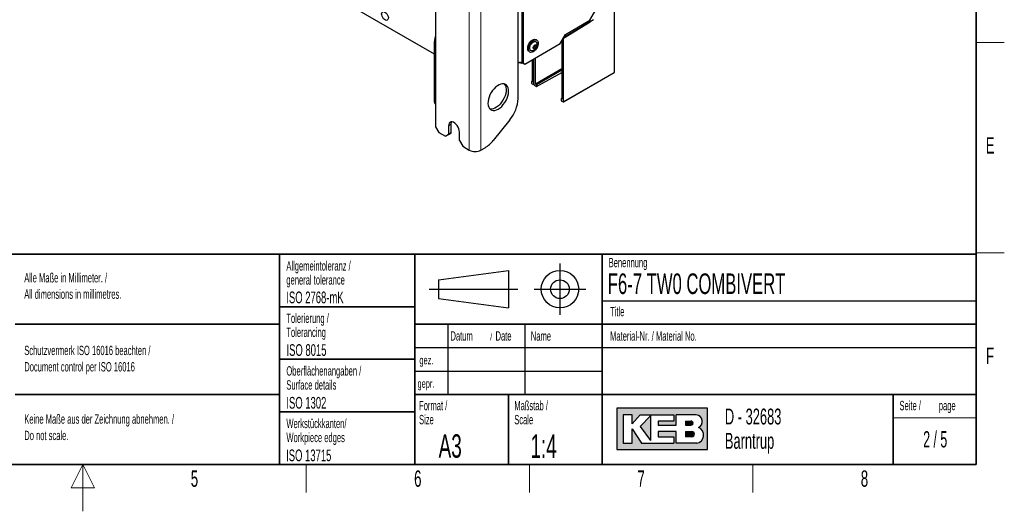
# Paper-space layout 'Blatt2' of a CAD drawing. Header units: millimetres. Extents: x 5 to 418, y 2 to 292.
# Tile 55 of 63: x 203 to 414, y 2 to 107. Entities that reach past the tile are written whole.
import ezdxf

# ---------------------------------------------------------------- set-up
doc = ezdxf.new("R2010")
doc.units = ezdxf.units.MM
doc.layers.add('SLD-0', color=7, linetype='Continuous')
doc.styles.add('SLDTEXTSTYLE1', font='TXT', dxfattribs={"width": 0.605})
doc.styles.add('SLDTEXTSTYLE2', font='TXT', dxfattribs={"width": 0.563})

psp = doc.layouts.new('Blatt2')

# ---------------------------------------------------------------- hatches: boundary and pattern name
at = {"linetype": 'Continuous'}
h = psp.add_hatch(color=7, dxfattribs=at)
h.paths.add_polyline_path([(331.1423676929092, 15.18257760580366), (350.5207896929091, 15.18257760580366), (350.5207896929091, 24.04128480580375), (331.1423676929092, 24.04128480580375)], flags=0)
edge = h.paths.add_edge_path(flags=0)
edge.add_arc((347.9991875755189, 18.26988521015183), 1.720915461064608, -81.72003226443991, 70.17096003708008, ccw=False)
edge.add_line((348.2470169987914, 16.56690822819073), (348.2293995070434, 16.56675060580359))
edge.add_line((348.2293995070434, 16.56675060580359), (343.8767592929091, 16.56675060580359))
edge.add_line((343.8767592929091, 16.56675060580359), (343.8767592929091, 19.05826200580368))
edge.add_line((343.8767592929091, 19.05826200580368), (340.0010748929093, 19.05826200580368))
edge.add_line((340.0010748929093, 19.05826200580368), (340.0010748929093, 17.95092360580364))
edge.add_line((340.0010748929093, 17.95092360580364), (343.3230900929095, 17.95092360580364))
edge.add_line((343.3230900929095, 17.95092360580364), (343.3230900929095, 16.56675060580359))
edge.add_line((343.3230900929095, 16.56675060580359), (336.4022250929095, 16.56675060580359))
edge.add_line((336.4022250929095, 16.56675060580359), (334.4643828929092, 19.61193120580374))
edge.add_line((334.4643828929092, 19.61193120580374), (334.4643828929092, 16.56675060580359))
edge.add_line((334.4643828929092, 16.56675060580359), (332.5265406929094, 16.56675060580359))
edge.add_line((332.5265406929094, 16.56675060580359), (332.5265406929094, 22.65711180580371))
edge.add_line((332.5265406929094, 22.65711180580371), (334.4643828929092, 22.65711180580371))
edge.add_line((334.4643828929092, 22.65711180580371), (334.4643828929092, 20.71926960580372))
edge.add_line((334.4643828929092, 20.71926960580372), (336.1253904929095, 22.65711180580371))
edge.add_line((336.1253904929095, 22.65711180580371), (343.3230900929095, 22.65711180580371))
edge.add_line((343.3230900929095, 22.65711180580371), (343.3230900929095, 21.27293880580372))
edge.add_line((343.3230900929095, 21.27293880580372), (340.0010748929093, 21.27293880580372))
edge.add_line((340.0010748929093, 21.27293880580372), (340.0010748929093, 20.44243500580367))
edge.add_line((340.0010748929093, 20.44243500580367), (343.8767592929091, 20.44243500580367))
edge.add_line((343.8767592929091, 20.44243500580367), (343.8767592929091, 22.65711180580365))
edge.add_line((343.8767592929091, 22.65711180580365), (348.1497422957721, 22.65711180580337))
edge.add_line((348.1497422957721, 22.65711180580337), (348.151741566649, 22.65711180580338))
edge.add_line((348.151741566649, 22.65711180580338), (348.1521661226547, 22.65713246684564))
edge.add_arc((347.9523797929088, 21.20834406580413), 1.462498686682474, -64.4589412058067, 82.1484933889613, ccw=False)
psp.add_hatch(color=7, dxfattribs=at).paths.add_polyline_path([(338.3400672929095, 17.12041980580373), (338.3400672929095, 22.38027720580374), (336.1253904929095, 20.16560040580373)], flags=0)
h = psp.add_hatch(color=7, dxfattribs=at)
edge = h.paths.add_edge_path(flags=0)
edge.add_line((345.8146014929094, 20.44243500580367), (346.974194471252, 20.44243500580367))
edge.add_arc((347.0534490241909, 20.85768690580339), 0.4227474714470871, 259.1945394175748, 460.8054605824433)
edge.add_line((346.9741944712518, 21.27293880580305), (345.8146014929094, 21.27293880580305))
edge.add_line((345.8146014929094, 21.27293880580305), (345.8146014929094, 20.44243500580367))
h = psp.add_hatch(color=7, dxfattribs=at)
edge = h.paths.add_edge_path(flags=0)
edge.add_line((345.8146014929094, 17.95092360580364), (347.1991847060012, 17.95092360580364))
edge.add_arc((347.1991847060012, 18.50459280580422), 0.5536692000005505, 270.0000000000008, 450.0000000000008)
edge.add_line((347.1991847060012, 19.05826200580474), (347.1703327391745, 19.05826200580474))
edge.add_line((347.1703327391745, 19.05826200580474), (345.8146014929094, 19.05826200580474))
edge.add_line((345.8146014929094, 19.05826200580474), (345.8146014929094, 17.95092360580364))

# ---------------------------------------------------------------- linework, layer by layer
at = {"color": 7, "linetype": 'Continuous', "lineweight": 25}
for p, q in [((292.3726433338, 206.1084381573), (292.3726433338, 84.2397219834)), ((310.0503128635, 90.2712395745), (310.0503128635, 118.1260993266)), ((261.5654013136, 117.4347806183), (292.0671869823, 99.8264745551)), ((310.8458079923, 114.9313253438), (310.8458079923, 97.9881034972)), ((311.1109730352, 114.7782488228), (311.1109730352, 97.8350269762)), ((330.6653197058, 95.9316792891), (330.6653197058, 115.1882704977)), ((325.4122076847, 106.9891489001), (327.1799746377, 110.0510110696)), ((319.7730311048, 103.1608120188), (325.4540510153, 106.6734631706)), ((326.2003699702, 107.1231893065), (319.7786325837, 103.2534991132)), ((320.1972951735, 103.9786439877), (325.4122076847, 106.9891489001)), ((292.3726433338, 103.6180302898), (292.2756687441, 103.1825236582)), ((319.0659243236, 102.0190521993), (320.1972951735, 103.9786439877)), ((319.7370965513, 103.1815565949), (319.7730311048, 103.1608120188)), ((319.7730311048, 89.6138566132), (319.7730311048, 103.1608120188)), ((292.0671869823, 101.2067326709), (292.0671869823, 89.7506592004)), ((311.4645264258, 97.6308585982), (319.0659243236, 102.0190521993)), ((313.4094017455, 101.4382419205), (313.3238131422, 101.0493547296)), ((313.3238131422, 101.0493547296), (313.5356135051, 100.9162922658)), ((313.4794490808, 101.3762190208), (313.3762045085, 101.2874043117)), ((313.4055133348, 101.4205742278), (313.4794490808, 101.3762190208)), ((313.7067907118, 101.6940666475), (313.4094017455, 101.4382419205)), ((313.5126463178, 101.5270566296), (313.4794490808, 101.3762190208)), ((313.4794490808, 101.3762190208), (313.8330024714, 101.1721169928)), ((313.5356135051, 100.9162922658), (313.8330024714, 101.1721169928)), ((313.6992828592, 101.6876081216), (313.9185910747, 101.5610041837)), ((313.9185910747, 101.5610041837), (313.7067907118, 101.6940666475)), ((313.8330024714, 101.1721169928), (313.9185910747, 101.5610041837)), ((314.0581217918, 102.7560882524), (313.8813450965, 102.8581392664)), ((319.4194238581, 102.6313313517), (319.4194238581, 90.1241458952)), ((312.4064649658, 100.3032951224), (312.5832416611, 100.2012441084)), ((313.7980326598, 93.3693059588), (313.7980326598, 98.9779630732)), ((310.0503128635, 97.8642168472), (310.2519074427, 97.972608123)), ((310.1387012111, 98.0288542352), (310.1066607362, 98.0473508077)), ((310.8458079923, 97.9881034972), (311.1109730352, 97.8350269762)), ((311.1993613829, 97.7839351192), (310.8458079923, 97.9881034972)), ((311.1109730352, 97.8350269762), (311.4645264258, 97.6308585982)), ((311.4645264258, 97.6308585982), (311.1993613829, 97.7839351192)), ((313.0554628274, 98.5492866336), (313.0554628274, 93.7979823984)), ((313.4090700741, 93.2876931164), (313.4090700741, 98.753419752)), ((313.4444254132, 93.2672829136), (313.4444254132, 98.7738299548)), ((319.4194238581, 96.6144841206), (313.7980326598, 93.3693059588)), ((313.9570778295, 93.2774911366), (319.4194238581, 96.4308539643)), ((313.9570778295, 92.8692207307), (319.4194238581, 95.8061581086)), ((319.7471241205, 89.556602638), (330.6028143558, 95.823423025)), ((313.0554628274, 93.9881369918), (312.8964176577, 93.8897972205)), ((312.8964176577, 93.8897972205), (312.8964176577, 93.4815268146)), ((312.8964176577, 93.8897972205), (313.0554628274, 93.7979823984)), ((312.8964176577, 93.4815268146), (313.3206413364, 93.2366276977)), ((313.3831630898, 93.2304391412), (313.4444345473, 93.2658101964)), ((313.5328541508, 93.1141198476), (313.9570778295, 92.8692207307)), ((313.7980326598, 93.3693059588), (313.9570778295, 93.2774911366)), ((313.9570778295, 93.2774911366), (313.9570778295, 92.8692207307)), ((319.4194238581, 90.3143004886), (319.2603786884, 90.2159607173)), ((319.2603786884, 90.2159607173), (319.2603786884, 89.8076903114)), ((319.2603786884, 90.2159607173), (319.4194238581, 90.1241458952)), ((319.2603786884, 89.8076903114), (319.6846023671, 89.5627911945)), ((292.3726433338, 84.2397219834), (293.079750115, 83.0149771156)), ((295.2010704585, 84.4441225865), (295.2010704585, 82.6069057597)), ((295.7314005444, 82.9130588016), (295.7314005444, 84.7502756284)), ((308.2825459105, 85.7150040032), (304.7470120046, 81.3168334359)), ((293.079750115, 83.0149771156), (294.4939636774, 82.1985690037)), ((294.4939636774, 82.1985690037), (295.2010704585, 82.6069057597)), ((295.0242937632, 82.5047220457), (294.4939636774, 82.1985690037)), ((295.7314005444, 82.9130588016), (295.0242937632, 82.5047220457)), ((295.2010704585, 82.6069057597), (295.7314005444, 82.9130588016)), ((297.4991674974, 81.280242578), (297.4991674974, 83.1174594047)), ((297.4991674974, 81.280242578), (298.2062742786, 80.0554977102)), ((298.2062742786, 80.0554977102), (299.620487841, 79.2390895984)), ((302.0953615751, 79.2390895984), (302.9792450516, 79.7493446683))]:
    psp.add_line(p, q, dxfattribs=at)
at = {"color": 7, "linetype": 'Continuous', "lineweight": 18}
for p, q in [((299.620487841, 202.7408873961), (299.620487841, 79.2390895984)), ((302.0953615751, 202.7408873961), (302.0953615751, 79.2390895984)), ((330.6302371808, 95.8815520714), (330.6302371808, 115.13814328)), ((310.1387012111, 98.0288542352), (310.1387012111, 98.0399928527)), ((319.7730311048, 89.6138566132), (330.6302371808, 95.8815520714)), ((313.4090700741, 93.2876931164), (313.4444254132, 93.3081032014)), ((295.2010704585, 84.4441225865), (295.7314005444, 84.7502756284))]:
    psp.add_line(p, q, dxfattribs=at)
at = {"color": 7, "linetype": 'Continuous', "lineweight": 25, "flags": 128}
for points in [[(281.4849415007, 107.1485878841), (281.2781669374, 107.3402614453), (281.0990347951, 107.5831454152), (280.9634617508, 107.8556584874), (280.8834940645, 108.1335866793), (280.866237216, 108.3922348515), (280.913224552, 108.6086209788), (281.0202810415, 108.7635182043), (281.1778942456, 108.8431632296), (281.3720595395, 108.8404792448), (281.5855244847, 108.7557047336), (281.799321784, 108.5963722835), (281.9944546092, 108.3766392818), (282.1535845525, 108.1160299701), (282.2625722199, 107.8377006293), (282.3117335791, 107.5663820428), (282.2967004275, 107.3261820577), (282.2188085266, 107.1384434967), (282.0849789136, 107.0198477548), (281.9071029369, 106.9809325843), (281.7009856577, 107.0251557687), (281.4849415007, 107.1485878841)], [(312.4064649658, 100.3032951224), (312.4059903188, 100.3035694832), (312.2458676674, 100.4497861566), (312.1421720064, 100.6670633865), (312.1014189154, 100.9417488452), (312.126169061, 101.2565830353), (312.2148673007, 101.5917837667), (312.3619403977, 101.9262891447), (312.5581472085, 102.2390809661), (312.7911593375, 102.5105053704), (313.0463357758, 102.7235077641), (313.3076428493, 102.8647044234), (313.5586616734, 102.925223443), (313.7836198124, 102.9012621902), (313.8813450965, 102.8581392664)], [(313.0291355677, 100.1539738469), (312.7892555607, 100.1355496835), (312.5827670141, 100.2015184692), (312.4226443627, 100.3477351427), (312.3189487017, 100.5650123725), (312.2781956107, 100.8396978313), (312.3029457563, 101.1545320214), (312.391643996, 101.4897327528), (312.538717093, 101.8242381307), (312.7349239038, 102.1370299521), (312.9679360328, 102.4084543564), (313.2231124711, 102.6214567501), (313.4844195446, 102.7626534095), (313.7354383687, 102.823172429), (313.9603965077, 102.7992111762), (314.1451590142, 102.6922752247), (314.2781165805, 102.5090837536), (314.3509149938, 102.2611473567), (314.3589800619, 101.9640447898), (314.301805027, 101.6364440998), (314.1829824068, 101.2989296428), (314.0099782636, 100.9727086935), (313.7936630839, 100.6782789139), (313.5476287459, 100.4341404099), (313.2873344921, 100.2556333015), (313.0291355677, 100.1539738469)], [(313.1032574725, 100.4907600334), (312.9016637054, 100.4800508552), (312.7340162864, 100.5502435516), (312.6138970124, 100.6956515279), (312.5510372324, 100.9044946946), (312.5505294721, 101.1598538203), (312.6124148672, 101.4410412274), (312.731679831, 101.7252767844), (312.8986622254, 101.9895334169), (313.09983413, 102.2124026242), (313.3188977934, 102.3758288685), (313.5381059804, 102.4665723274), (313.7396997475, 102.4772815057), (313.9073471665, 102.4070888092), (314.0274664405, 102.2616808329), (314.0650475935, 102.1689556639)], [(313.5223729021, 100.856131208), (313.3999902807, 100.8589935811), (313.3112851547, 100.9297837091), (313.2697620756, 101.0577244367), (313.2817425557, 101.2233379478), (313.3454026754, 101.4014110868), (313.4510507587, 101.5648338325), (313.5826028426, 101.6887265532), (313.7200313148, 101.7542277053), (313.8424139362, 101.7513653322), (313.9311190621, 101.6805752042), (313.9726421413, 101.5526344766), (313.9606616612, 101.3870209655), (313.8970015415, 101.2089478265), (313.7913534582, 101.0455250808), (313.6598013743, 100.9216323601), (313.5223729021, 100.856131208)], [(305.8076721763, 88.0165549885), (306.1811147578, 88.2688425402), (306.5438140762, 88.5872797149), (306.8853359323, 88.9627056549), (307.1958553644, 89.3843200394), (307.4664392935, 89.8399937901), (307.6893035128, 90.316618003), (307.8580366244, 90.8004810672), (307.967784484, 91.2776631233), (308.0153898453, 91.7344365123), (307.9994831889, 92.1576606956), (307.9205221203, 92.5351602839), (307.7807782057, 92.8560753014), (307.584271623, 93.1111736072), (307.3366555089, 93.2931164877), (307.0450533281, 93.3966697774), (306.7178539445, 93.4188544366), (306.3644702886, 93.3590322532), (305.9950685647, 93.2189242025), (305.620275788, 93.0025609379), (305.2508740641, 92.7161668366), (304.8974904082, 92.3679809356), (304.5702910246, 91.9680199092), (304.2786888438, 91.527789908), (304.0310727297, 91.0599555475), (303.834566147, 90.5779755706), (303.6948222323, 90.0957156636), (303.6158611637, 89.627049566), (303.5999545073, 89.1854599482), (303.6475598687, 88.7836505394), (303.7573077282, 88.4331806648), (303.9260408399, 88.1441327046), (304.1489050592, 87.9248220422), (304.4194889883, 87.7815578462), (304.7300084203, 87.7184615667), (305.0715302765, 87.7373483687), (305.4342295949, 87.8376749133), (305.8076721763, 88.0165549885)], [(307.0822213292, 93.3884737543), (307.1589734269, 93.2985103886), (307.3277065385, 93.0094624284), (307.4374543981, 92.6589925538), (307.4850597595, 92.257183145), (307.4691531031, 91.8155935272), (307.3901920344, 91.3469274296), (307.2504481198, 90.8646675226), (307.0539415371, 90.3826875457), (306.806325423, 89.9148531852), (306.5147232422, 89.474623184), (306.1875238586, 89.0746621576), (305.8341402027, 88.7264762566), (305.4647384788, 88.4400821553), (305.0899457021, 88.2237188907), (304.7205439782, 88.0836108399), (304.3671603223, 88.0237886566), (304.0399609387, 88.0459733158), (304.0027929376, 88.0541693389)], [(297.4991674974, 83.1174594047), (297.4657782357, 83.4542775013), (297.3675509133, 83.8100713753), (297.2101941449, 84.1641635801), (297.0028529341, 84.4959755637), (296.7575771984, 84.7862236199), (296.488621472, 85.0180395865), (296.211616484, 85.1779511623), (295.9426607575, 85.2566648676), (295.6973850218, 85.249606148), (295.490043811, 85.1571852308), (295.3326870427, 84.9847732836), (295.2344597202, 84.7423902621), (295.2010704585, 84.4441225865)], [(295.7314005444, 84.7502756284), (295.7647898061, 85.048543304), (295.8473261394, 85.2641537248)]]:
    psp.add_lwpolyline(points, dxfattribs=at)
at = {"color": 7, "linetype": 'Continuous', "lineweight": 18}
for centre, radius, start, end in [((293.4198682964, 102.949843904), 1.167618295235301, 168.505302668, 206.2477875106), ((292.9882239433, 101.2391371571), 0.9215907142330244, 181.9865668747, 228.0906168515), ((330.5683426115, 95.8752183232), 0.0622177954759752, 303.645278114, 5.8428102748), ((330.603703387, 95.9374624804), 0.0618871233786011, 295.3879401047, 354.6380347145)]:
    psp.add_arc(centre, radius, start, end, dxfattribs=at)
at = {"color": 7, "linetype": 'Continuous', "lineweight": 25}
for centre, radius, start, end in [((310.4928530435, 99.6596871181), 1.657705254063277, 254.516580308, 282.2933975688), ((310.8418210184, 99.3879570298), 1.530208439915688, 242.6456143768, 277.7244751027), ((330.5403197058, 95.9316792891), 0.1250000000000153, 299.997168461, 0), ((292.9883131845, 89.7831281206), 0.9216982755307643, 182.0187919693, 228.0891638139), ((302.3839817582, 90.6246333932), 7.674471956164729, 320.2279276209, 357.3607126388), ((299.616922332, 85.3218334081), 6.5082904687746, 301.1058993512, 322.0212651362), ((300.857924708, 81.627333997), 2.689788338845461, 242.6096722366, 297.3903277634)]:
    psp.add_arc(centre, radius, start, end, dxfattribs=at)
for centre, major_axis, ratio, start_param, end_param in [((313.3206682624, 93.3386953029), (-0.06249491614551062, 0.1082561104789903), 0.5775574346, 2.356123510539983, 3.927224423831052), ((313.5328272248, 93.2162185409), (-0.0625139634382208, 0.1082890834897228), 0.5772057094, 0.7853270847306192, 2.356427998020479), ((319.6846292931, 89.6648587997), (-0.06249491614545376, 0.1082561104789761), 0.5775574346, 2.356123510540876, 3.927224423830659)]:
    psp.add_ellipse(centre, major_axis=major_axis, ratio=ratio, start_param=start_param, end_param=end_param, dxfattribs=at)
for points, knots in [([(292.2756687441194, 103.1825236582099), (292.245544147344, 103.0352347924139), (292.1635959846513, 102.6345638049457), (292.0842729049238, 101.9777159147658), (292.0727415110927, 101.4573745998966), (292.0671869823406, 101.206732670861)], [0, 0, 0, 0, 0.2315321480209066, 0.6298386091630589, 1, 1, 1, 1]), ([(313.1168343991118, 100.4938387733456), (313.2105329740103, 100.5238507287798), (313.3853955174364, 100.5798597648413), (313.6143655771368, 100.736537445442), (313.8120031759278, 100.9338319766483), (313.9798623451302, 101.1910474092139), (314.0914846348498, 101.4841339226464), (314.127845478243, 101.7834609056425), (314.1162305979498, 102.0110622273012), (314.0715392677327, 102.1293237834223), (314.0597703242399, 102.1604665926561)], [0, 0, 0, 0, 0.1382812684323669, 0.2580638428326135, 0.3876613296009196, 0.5288597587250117, 0.6841905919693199, 0.8219809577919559, 0.953120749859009, 1, 1, 1, 1])]:
    psp.add_open_spline(points, degree=3, knots=knots, dxfattribs=at)
at = {"layer": 'SLD-0', "lineweight": 35}
for p, q in [((408, 12), (408, 282.5)), ((135, 57), (408, 57)), ((259, 57), (259, 12)), ((288, 57), (288, 12)), ((328, 57.0000000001), (328, 12)), ((408, 57), (408, 12)), ((259, 45.75), (288, 45.75)), ((202.5, 42), (259, 42)), ((408, 42), (288, 42)), ((259, 34.5), (288, 34.5)), ((202.5, 27), (259, 27)), ((288, 27), (408, 27)), ((308, 27), (308, 12)), ((390.2572074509, 27), (390.2572074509, 12)), ((259, 23.25), (288, 23.25)), ((26, 12), (408, 12)), ((135, 12), (408, 12))]:
    psp.add_line(p, q, dxfattribs=at)
at = {"layer": 'SLD-0', "lineweight": 18}
for p, q in [((408, 102.25), (414, 102.25)), ((408, 57.25), (414, 57.25)), ((390.2572074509, 22), (408, 22)), ((217, 12), (214.5, 7)), ((217, 2), (217, 12)), ((219.5, 7), (217, 12)), ((264.75, 6), (264.75, 12)), ((312.5, 6), (312.5, 12)), ((360.25, 6), (360.25, 12)), ((214.5, 7), (219.5, 7))]:
    psp.add_line(p, q, dxfattribs=at)
at = {"layer": 'SLD-0'}
for p, q in [((319, 55), (319, 44)), ((293, 51.5), (308, 53.5)), ((308, 53.5), (308, 45.5)), ((293, 51.5), (293, 47.5)), ((291, 49.5), (310, 49.5)), ((313.5, 49.5), (324.5, 49.5)), ((293, 47.5), (308, 45.5)), ((328, 47.0000000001), (408, 47.0000000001)), ((295, 42), (295, 27)), ((311.5, 42), (311.5, 27)), ((288, 37), (408, 37)), ((288, 32), (328, 32)), ((348.1497422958, 22.6571118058), (348.1517415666, 22.6571118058)), ((348.1517415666, 22.6571118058), (348.1521661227, 22.6571324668)), ((348.229399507, 16.5667506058), (348.2470169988, 16.5669082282))]:
    psp.add_line(p, q, dxfattribs=at)
at = {"layer": 'SLD-0', "linetype": 'Continuous'}
for p, q in [((350.5207896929, 24.0412848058), (331.1423676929, 24.0412848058)), ((331.1423676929, 24.0412848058), (331.1423676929, 15.1825776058)), ((350.5207896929, 15.1825776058), (350.5207896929, 24.0412848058)), ((334.4643828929, 22.6571118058), (332.5265406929, 22.6571118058)), ((332.5265406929, 22.6571118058), (332.5265406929, 16.5667506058)), ((334.4643828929, 20.7192696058), (336.1253904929, 22.6571118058)), ((334.4643828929, 20.7192696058), (334.4643828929, 22.6571118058)), ((336.1253904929, 22.6571118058), (343.3230900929, 22.6571118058)), ((338.3400672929, 22.3802772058), (336.1253904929, 20.1656004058)), ((338.3400672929, 22.3802772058), (338.3400672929, 17.1204198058)), ((340.0010748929, 21.2729388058), (340.0010748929, 20.4424350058)), ((343.3230900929, 21.2729388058), (340.0010748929, 21.2729388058)), ((343.3230900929, 22.6571118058), (343.3230900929, 21.2729388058)), ((348.1497422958, 22.6571118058), (343.8767592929, 22.6571118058)), ((343.8767592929, 20.4424350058), (343.8767592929, 22.6571118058)), ((345.8146014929, 21.2729388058), (346.9741944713, 21.2729388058)), ((345.8146014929, 21.2729388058), (345.8146014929, 20.4424350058)), ((348.1497422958, 22.6571118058), (348.1517415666, 22.6571118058)), ((348.1517415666, 22.6571118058), (348.1521661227, 22.6571324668)), ((334.4643828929, 16.5667506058), (334.4643828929, 19.6119312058)), ((334.4643828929, 19.6119312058), (336.4022250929, 16.5667506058)), ((336.1253904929, 20.1656004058), (338.3400672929, 17.1204198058)), ((340.0010748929, 20.4424350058), (343.8767592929, 20.4424350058)), ((340.0010748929, 19.0582620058), (340.0010748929, 17.9509236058)), ((343.8767592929, 19.0582620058), (340.0010748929, 19.0582620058)), ((343.8767592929, 16.5667506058), (343.8767592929, 19.0582620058)), ((345.8146014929, 20.4424350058), (346.9741944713, 20.4424350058)), ((345.8146014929, 19.0582620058), (347.199184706, 19.0582620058)), ((345.8146014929, 19.0582620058), (345.8146014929, 17.9509236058)), ((347.1703327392, 19.0582620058), (347.199184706, 19.0582620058)), ((340.0010748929, 17.9509236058), (343.3230900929, 17.9509236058)), ((343.3230900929, 17.9509236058), (343.3230900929, 16.5667506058)), ((347.199184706, 17.9509236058), (345.8146014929, 17.9509236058)), ((331.1423676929, 15.1825776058), (350.5207896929, 15.1825776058)), ((332.5265406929, 16.5667506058), (334.4643828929, 16.5667506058)), ((336.4022250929, 16.5667506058), (343.3230900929, 16.5667506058)), ((348.229399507, 16.5667506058), (343.8767592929, 16.5667506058)), ((348.229399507, 16.5667506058), (348.2470169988, 16.5669082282))]:
    psp.add_line(p, q, dxfattribs=at)
at = {"layer": 'SLD-0'}
for radius in [3.999999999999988, 1.999999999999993]:
    psp.add_circle((319, 49.5), radius, dxfattribs=at)
at = {"layer": 'SLD-0', "linetype": 'Continuous'}
for centre, radius, start, end in [((347.0534490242, 20.8576869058), 0.4227474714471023, 259.1945394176, 100.8054605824), ((347.9523797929, 21.2083440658), 1.46249868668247, 295.5410587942, 82.1484933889), ((347.199184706, 18.5045928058), 0.5536692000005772, 270, 90), ((347.9991875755, 18.2698852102), 1.720915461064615, 278.2799677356, 70.1709600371)]:
    psp.add_arc(centre, radius, start, end, dxfattribs=at)

# ---------------------------------------------------------------- texts
at = {"layer": 'SLD-0'}
for s, insert, char_height, attachment_point, style in [('E', (410.9815679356, 82.0010772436), 3.5, 2, 'SLDTEXTSTYLE1'), ('Allgemeintoleranz /', (260.5043854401, 55.4784419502), 2, 1, 'SLDTEXTSTYLE1'), ('Benennung', (329.4092408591, 56.1865848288), 2, 1, 'SLDTEXTSTYLE1'), ('Alle Maße in Millimeter. /', (204.4639500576, 52.9388226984), 2, 1, 'SLDTEXTSTYLE1'), ('general tolerance', (260.5043854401, 52.4784419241), 2, 1, 'SLDTEXTSTYLE1'), ('F6-7 TW0 COMBIVERT', (329.222041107, 52.8643539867), 4.4, 1, 'SLDTEXTSTYLE1'), ('All dimensions in millimetres.', (204.4639500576, 49.4388225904), 2, 1, 'SLDTEXTSTYLE1'), ('ISO 2768-mK', (260.4940938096, 48.9932287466), 2.5, 1, 'SLDTEXTSTYLE1'), ('Tolerierung /', (260.5022836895, 44.2785453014), 2, 1, 'SLDTEXTSTYLE1'), ('Title', (329.7169273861, 45.7051426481), 2, 1, 'SLDTEXTSTYLE1'), ('Tolerancing', (260.5022836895, 41.2785452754), 2, 1, 'SLDTEXTSTYLE1'), ('Datum', (295.5861619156, 40.5042457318), 2, 1, 'SLDTEXTSTYLE1'), ('/', (304.0691478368, 40.0041563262), 1.5, 1, 'SLDTEXTSTYLE1'), ('Date', (305.2253980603, 40.5042457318), 2, 1, 'SLDTEXTSTYLE1'), ('Name', (312.770034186, 40.4793879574), 2, 1, 'SLDTEXTSTYLE1'), ('Material-Nr. / Material No.', (329.7169273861, 40.4793879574), 2, 1, 'SLDTEXTSTYLE1'), ('Schutzvermerk ISO 16016 beachten /', (204.4639500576, 37.4058096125), 2, 1, 'SLDTEXTSTYLE1'), ('ISO 8015', (260.5277662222, 37.732972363), 2.5, 1, 'SLDTEXTSTYLE1'), ('F', (410.9536166, 37.0010772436), 3.5, 2, 'SLDTEXTSTYLE1'), ('Document control per ISO 16016', (204.4639500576, 33.9058095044), 2, 1, 'SLDTEXTSTYLE1'), ('gez.', (288.9470592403, 35.2328921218), 1.8, 1, 'SLDTEXTSTYLE1'), ('Oberflächenangaben /', (260.5027641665, 33.0232290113), 2, 1, 'SLDTEXTSTYLE1'), ('Surface details', (260.5027641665, 30.0232289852), 2, 1, 'SLDTEXTSTYLE1'), ('gepr.', (288.5445949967, 30.2118970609), 1.8, 1, 'SLDTEXTSTYLE1'), ('ISO 1302', (260.5038336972, 26.4529504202), 2.5, 1, 'SLDTEXTSTYLE1'), ('Format /', (288.8790098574, 25.606905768), 2, 1, 'SLDTEXTSTYLE1'), ('Maßstab /', (309.2314641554, 25.6069055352), 2, 1, 'SLDTEXTSTYLE1'), ('Seite /', (391.5827404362, 25.611128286), 2, 1, 'SLDTEXTSTYLE1'), ('D - 32683', (354.2591907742, 23.9656567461), 3.4, 1, 'SLDTEXTSTYLE1'), ('page', (399.9962824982, 25.6114133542), 2, 1, 'SLDTEXTSTYLE1'), ('Keine Maße aus der Zeichnung abnehmen. /', (204.4639500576, 22.7290049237), 2, 1, 'SLDTEXTSTYLE1'), ('Werkstückkanten/', (260.5090753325, 21.7906368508), 2, 1, 'SLDTEXTSTYLE1'), ('Size', (288.8790098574, 22.6069057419), 2, 1, 'SLDTEXTSTYLE1'), ('Scale', (309.2314641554, 22.6069055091), 2, 1, 'SLDTEXTSTYLE1'), ('Do not scale.', (204.4639500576, 19.2290048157), 2, 1, 'SLDTEXTSTYLE1'), ('Workpiece edges', (260.5090753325, 18.7906368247), 2, 1, 'SLDTEXTSTYLE1'), ('2 / 5', (399.2267893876, 19.1523676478), 3.5, 2, 'SLDTEXTSTYLE2'), ('A3', (293.0566699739, 18.4626222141), 5, 1, 'SLDTEXTSTYLE1'), ('1:4', (312.6833009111, 18.426931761), 5, 1, 'SLDTEXTSTYLE1'), ('Barntrup', (354.2591907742, 18.765656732), 3.4, 1, 'SLDTEXTSTYLE1'), ('ISO 13715', (260.4472726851, 15.2160422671), 2.5, 1, 'SLDTEXTSTYLE1'), ('5', (240.8527123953, 10.7429955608), 3.5, 2, 'SLDTEXTSTYLE1'), ('6', (288.6027123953, 10.7429955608), 3.5, 2, 'SLDTEXTSTYLE1'), ('7', (336.3527123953, 10.7429955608), 3.5, 2, 'SLDTEXTSTYLE1'), ('8', (384.1027123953, 10.7429955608), 3.5, 2, 'SLDTEXTSTYLE1')]:
    psp.add_mtext(s, dxfattribs=dict(at, insert=insert, char_height=char_height, attachment_point=attachment_point, style=style))

doc.saveas('drawing.dxf')
